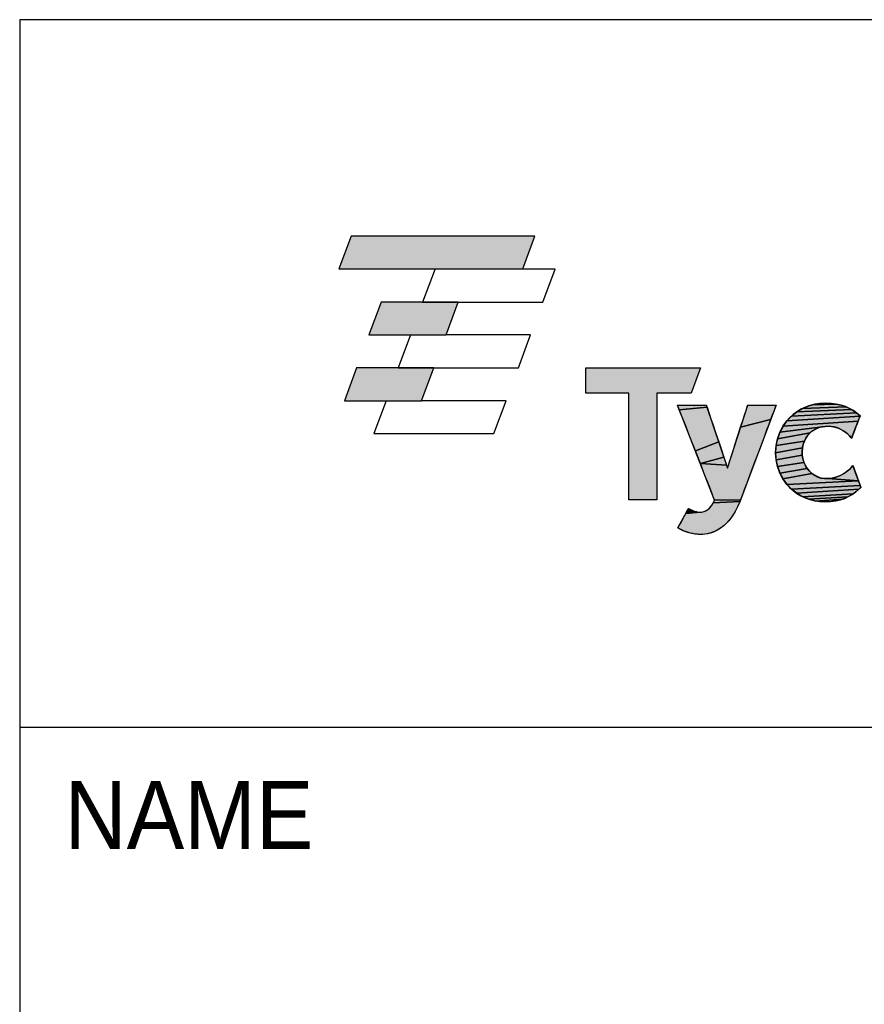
# Model space of a CAD drawing. Extents: x 0 to 420, y 0 to 297.
# Tile 4 of 8: x 273 to 292, y 22 to 44. Entities that reach past the tile are written whole.
import ezdxf

# ---------------------------------------------------------------- set-up
doc = ezdxf.new("R2010")
doc.units = 0
doc.header["$LTSCALE"] = 23.1
doc.layers.get('0').update_dxf_attribs({"linetype": 'CONTINUOUS'})
doc.layers.add('DRAFT_ENTITY', color=7, linetype='CONTINUOUS')
doc.styles.get("Standard").update_dxf_attribs({"font": 'txt', "width": 0.95})

# ---------------------------------------------------------------- blocks, each defined once
blk = doc.blocks.new('15988_TYCO_ELEC_HORIZ_BL0', base_point=(298.596, 35.961))
at = {"linetype": 'CONTINUOUS'}
for points in [[(286.135, 35.784), (286.134, 36.349), (288.711, 36.349), (288.5, 35.784), (287.728, 35.784), (287.728, 33.395), (287.103, 33.395), (287.103, 35.784)], [(291.466, 35.558), (291.509, 35.559), (291.532, 35.559), (291.578, 35.558), (291.666, 35.551), (291.749, 35.54), (291.22, 35.524), (291.299, 35.541), (291.381, 35.552)], [(288.841, 35.515), (288.846, 35.499), (288.857, 35.469), (288.234, 35.414), (288.212, 35.47), (288.198, 35.505), (288.194, 35.517), (288.197, 35.517), (288.225, 35.517), (288.275, 35.517), (288.343, 35.517), (288.421, 35.517), (288.506, 35.517), (288.592, 35.517), (288.673, 35.517), (288.743, 35.517), (288.798, 35.517), (288.832, 35.517)], [(288.871, 35.425), (288.89, 35.37), (288.912, 35.305), (288.936, 35.231), (288.992, 35.064), (289.054, 34.88), (289.117, 34.692), (288.596, 34.488), (288.486, 34.768), (288.434, 34.901), (288.385, 35.027), (288.34, 35.144), (288.299, 35.248), (288.263, 35.339), (288.234, 35.414), (288.857, 35.469)], [(290.403, 35.514), (290.394, 35.489), (290.376, 35.443), (290.351, 35.376), (290.319, 35.291), (290.282, 35.191), (289.61, 35.019), (289.665, 35.191), (289.69, 35.269), (289.712, 35.338), (289.731, 35.399), (289.747, 35.448), (289.759, 35.486), (289.767, 35.509), (289.769, 35.517), (289.773, 35.517), (289.8, 35.517), (289.849, 35.517), (289.915, 35.517), (289.993, 35.517), (290.076, 35.517), (290.16, 35.517), (290.24, 35.517), (290.309, 35.517), (290.363, 35.517), (290.396, 35.517), (290.403, 35.517)], [(292.288, 35.273), (292.287, 35.27), (290.646, 35.163), (290.749, 35.272), (292.211, 35.341), (292.263, 35.297)], [(292.155, 35.381), (292.211, 35.341), (290.749, 35.272), (290.867, 35.366), (292.097, 35.418)], [(292.035, 35.451), (292.097, 35.418), (290.867, 35.366), (290.999, 35.443), (291.97, 35.48)], [(291.827, 35.525), (291.901, 35.505), (291.97, 35.48), (290.999, 35.443), (291.143, 35.502), (291.22, 35.524), (291.749, 35.54)], [(290.239, 35.078), (290.193, 34.954), (290.143, 34.821), (290.037, 34.539), (289.928, 34.251), (289.824, 33.973), (289.776, 33.845), (289.731, 33.726), (289.691, 33.619), (289.656, 33.526), (289.628, 33.45), (289.606, 33.393), (289.026, 33.388), (289.024, 33.391), (289.015, 33.415), (288.997, 33.461), (288.971, 33.527), (288.939, 33.61), (288.901, 33.708), (288.857, 33.819), (288.81, 33.94), (288.706, 34.206), (289.292, 34.17), (289.304, 34.133), (289.312, 34.11), (289.315, 34.101), (289.315, 34.101), (289.315, 34.101), (289.315, 34.101), (289.315, 34.102), (289.315, 34.102), (289.315, 34.102), (289.315, 34.102), (289.315, 34.102), (289.315, 34.102), (289.316, 34.102), (289.316, 34.102), (289.316, 34.104), (289.321, 34.12), (289.331, 34.151), (289.345, 34.194), (289.363, 34.249), (289.384, 34.314), (289.407, 34.388), (289.433, 34.469), (289.49, 34.646), (289.55, 34.833), (289.61, 35.019), (290.282, 35.191)], [(291.576, 35.042), (291.505, 35.04), (290.489, 34.907), (290.559, 35.041), (292.245, 35.158), (292.222, 35.097), (292.197, 35.031), (292.172, 34.965), (292.148, 34.902), (292.128, 34.847), (292.111, 34.805), (292.102, 34.778), (292.099, 34.773), (292.099, 34.772), (292.09, 34.783), (292.052, 34.825), (292.012, 34.865), (291.969, 34.902), (291.923, 34.935), (291.874, 34.965), (291.822, 34.99), (291.766, 35.011), (291.706, 35.027), (291.643, 35.037)], [(292.264, 35.21), (292.245, 35.158), (290.559, 35.041), (290.646, 35.163), (292.287, 35.27), (292.279, 35.249)], [(291.074, 34.778), (291.04, 34.711), (290.406, 34.61), (290.438, 34.762), (291.166, 34.893), (291.117, 34.839)], [(291.222, 34.94), (291.166, 34.893), (290.438, 34.762), (290.489, 34.907), (291.505, 35.04), (291.427, 35.029), (291.353, 35.009), (291.285, 34.978)], [(289.178, 34.511), (289.232, 34.35), (288.706, 34.206), (288.596, 34.488), (289.117, 34.692)], [(291.014, 34.638), (290.997, 34.56), (290.395, 34.45), (290.406, 34.61), (291.04, 34.711)], [(290.99, 34.479), (290.993, 34.393), (290.406, 34.29), (290.395, 34.45), (290.997, 34.56)], [(289.275, 34.22), (289.292, 34.17), (288.706, 34.206), (289.232, 34.35), (289.255, 34.28)], [(291.006, 34.31), (291.029, 34.231), (290.438, 34.138), (290.406, 34.29), (290.993, 34.393)], [(291.062, 34.158), (291.103, 34.092), (290.489, 33.994), (290.438, 34.138), (291.029, 34.231)], [(291.152, 34.032), (291.208, 33.98), (290.559, 33.861), (290.489, 33.994), (291.103, 34.092)], [(292.12, 34.153), (292.127, 34.162), (292.127, 34.161), (292.133, 34.145), (292.146, 34.111), (292.164, 34.063), (292.185, 34.006), (292.209, 33.942), (292.233, 33.877), (292.256, 33.815), (291.566, 33.868), (291.637, 33.875), (291.705, 33.889), (291.769, 33.908), (291.83, 33.932), (291.887, 33.96), (291.939, 33.991), (291.987, 34.025), (292.031, 34.061), (292.07, 34.097), (292.105, 34.134)], [(291.566, 33.868), (292.256, 33.815), (290.646, 33.739), (290.559, 33.861), (291.208, 33.98), (291.271, 33.937), (291.339, 33.904), (291.412, 33.881), (291.489, 33.869)], [(292.277, 33.76), (292.294, 33.715), (290.749, 33.631), (290.646, 33.739), (292.256, 33.815)], [(292.266, 33.633), (292.262, 33.63), (290.867, 33.539), (290.749, 33.631), (292.294, 33.715), (292.305, 33.685), (292.309, 33.674), (292.308, 33.673), (292.307, 33.672), (292.306, 33.671), (292.305, 33.67), (292.304, 33.669), (292.303, 33.668), (292.302, 33.667), (292.301, 33.666), (292.3, 33.665), (292.299, 33.664), (292.298, 33.663), (292.295, 33.661), (292.292, 33.657), (292.289, 33.654), (292.285, 33.651), (292.282, 33.648), (292.279, 33.645), (292.276, 33.642), (292.272, 33.639), (292.269, 33.636)], [(292.185, 33.564), (292.131, 33.525), (290.998, 33.462), (290.867, 33.539), (292.262, 33.63), (292.261, 33.628), (292.236, 33.606)], [(289.588, 33.345), (289.541, 33.233), (289.487, 33.128), (289.426, 33.031), (289.358, 32.942), (289.286, 32.863), (289.208, 32.793), (289.125, 32.734), (289.039, 32.686), (288.95, 32.65), (288.857, 32.627), (288.762, 32.616), (288.738, 32.616), (288.724, 32.616), (288.696, 32.617), (288.641, 32.62), (288.588, 32.625), (288.537, 32.634), (288.488, 32.644), (288.441, 32.657), (288.396, 32.671), (288.351, 32.688), (288.308, 32.707), (288.266, 32.728), (288.224, 32.75), (288.204, 32.762), (288.205, 32.765), (288.215, 32.784), (288.234, 32.817), (288.258, 32.863), (288.287, 32.916), (288.319, 32.973), (288.35, 33.031), (288.38, 33.085), (288.699, 33.115), (288.727, 33.117), (288.757, 33.121), (288.788, 33.13), (288.82, 33.143), (288.852, 33.16), (288.884, 33.182), (288.914, 33.209), (288.944, 33.241), (288.972, 33.279), (288.997, 33.324), (289.593, 33.357)], [(289.026, 33.388), (289.606, 33.393), (289.593, 33.357), (288.997, 33.324), (289.02, 33.374)], [(292.075, 33.49), (292.015, 33.457), (291.141, 33.404), (290.998, 33.462), (292.131, 33.525)], [(291.952, 33.429), (291.885, 33.404), (291.295, 33.366), (291.141, 33.404), (292.015, 33.457)], [(291.737, 33.368), (291.656, 33.356), (291.569, 33.35), (291.524, 33.349), (291.501, 33.348), (291.458, 33.349), (291.375, 33.355), (291.295, 33.366), (291.885, 33.404), (291.814, 33.384)], [(288.585, 33.134), (288.609, 33.127), (288.38, 33.085), (288.406, 33.133), (288.514, 33.16), (288.538, 33.151), (288.561, 33.142)], [(288.699, 33.115), (288.38, 33.085), (288.609, 33.127), (288.632, 33.122), (288.655, 33.118), (288.677, 33.116)], [(288.491, 33.171), (288.514, 33.16), (288.406, 33.133), (288.426, 33.17), (288.469, 33.183)], [(288.438, 33.193), (288.441, 33.198), (288.447, 33.195), (288.469, 33.183), (288.426, 33.17)]]:
    blk.add_hatch(color=2, dxfattribs=at).paths.add_polyline_path(points)
at = {"color": 2, "linetype": 'CONTINUOUS'}
for p, q in [((280.871, 39.306), (280.598, 38.576)), ((284.994, 39.306), (280.871, 39.306)), ((284.722, 38.576), (284.994, 39.306)), ((280.598, 38.576), (284.722, 38.576)), ((282.755, 38.576), (282.476, 37.827)), ((285.446, 38.568), (284.719, 38.568)), ((285.17, 37.827), (285.446, 38.568)), ((281.545, 37.828), (281.27, 37.089)), ((283.277, 37.828), (281.545, 37.828)), ((282.476, 37.827), (285.17, 37.827)), ((283.003, 37.089), (283.277, 37.828)), ((281.27, 37.089), (283.003, 37.089)), ((282.206, 37.089), (281.931, 36.353)), ((284.899, 37.089), (283.003, 37.089)), ((284.626, 36.353), (284.899, 37.089)), ((280.997, 36.354), (280.722, 35.615)), ((282.729, 36.354), (280.997, 36.354)), ((281.931, 36.353), (284.626, 36.353)), ((282.455, 35.615), (282.729, 36.354)), ((286.134, 36.349), (288.711, 36.349)), ((286.135, 35.784), (286.134, 36.349)), ((288.711, 36.349), (288.5, 35.784)), ((287.103, 35.784), (286.135, 35.784)), ((287.103, 33.395), (287.103, 35.784)), ((288.5, 35.784), (287.728, 35.784)), ((287.728, 35.784), (287.728, 33.395)), ((280.722, 35.615), (282.455, 35.615)), ((281.657, 35.615), (281.382, 34.877)), ((284.351, 35.615), (282.455, 35.615)), ((284.077, 34.877), (284.351, 35.615)), ((281.382, 34.877), (284.077, 34.877)), ((287.728, 33.395), (287.103, 33.395))]:
    blk.add_line(p, q, dxfattribs=at)
for points in [[(286.135, 35.784), (286.134, 36.349), (288.711, 36.349), (288.5, 35.784), (287.728, 35.784), (287.728, 33.395), (287.103, 33.395), (287.103, 35.784), (286.135, 35.784)], [(291.466, 35.558), (291.509, 35.559), (291.532, 35.559), (291.578, 35.558), (291.666, 35.551), (291.749, 35.54), (291.22, 35.524), (291.299, 35.541), (291.381, 35.552), (291.466, 35.558)], [(288.841, 35.515), (288.846, 35.499), (288.857, 35.469), (288.234, 35.414), (288.212, 35.47), (288.198, 35.505), (288.194, 35.517), (288.197, 35.517), (288.225, 35.517), (288.275, 35.517), (288.343, 35.517), (288.421, 35.517), (288.506, 35.517), (288.592, 35.517), (288.673, 35.517), (288.743, 35.517), (288.798, 35.517), (288.832, 35.517), (288.841, 35.515)], [(288.871, 35.425), (288.89, 35.37), (288.912, 35.305), (288.936, 35.231), (288.992, 35.064), (289.054, 34.88), (289.117, 34.692), (288.596, 34.488), (288.486, 34.768), (288.434, 34.901), (288.385, 35.027), (288.34, 35.144), (288.299, 35.248), (288.263, 35.339), (288.234, 35.414), (288.857, 35.469), (288.871, 35.425)], [(290.403, 35.514), (290.394, 35.489), (290.376, 35.443), (290.351, 35.376), (290.319, 35.291), (290.282, 35.191), (289.61, 35.019), (289.665, 35.191), (289.69, 35.269), (289.712, 35.338), (289.731, 35.399), (289.747, 35.448), (289.759, 35.486), (289.767, 35.509), (289.769, 35.517), (289.773, 35.517), (289.8, 35.517), (289.849, 35.517), (289.915, 35.517), (289.993, 35.517), (290.076, 35.517), (290.16, 35.517), (290.24, 35.517), (290.309, 35.517), (290.363, 35.517), (290.396, 35.517), (290.403, 35.517), (290.403, 35.514)], [(292.288, 35.273), (292.287, 35.27), (290.646, 35.163), (290.749, 35.272), (292.211, 35.341), (292.263, 35.297), (292.288, 35.273)], [(292.155, 35.381), (292.211, 35.341), (290.749, 35.272), (290.867, 35.366), (292.097, 35.418), (292.155, 35.381)], [(292.035, 35.451), (292.097, 35.418), (290.867, 35.366), (290.999, 35.443), (291.97, 35.48), (292.035, 35.451)], [(291.827, 35.525), (291.901, 35.505), (291.97, 35.48), (290.999, 35.443), (291.143, 35.502), (291.22, 35.524), (291.749, 35.54), (291.827, 35.525)], [(290.239, 35.078), (290.193, 34.954), (290.143, 34.821), (290.037, 34.539), (289.928, 34.251), (289.824, 33.973), (289.776, 33.845), (289.731, 33.726), (289.691, 33.619), (289.656, 33.526), (289.628, 33.45), (289.606, 33.393), (289.026, 33.388), (289.024, 33.391), (289.015, 33.415), (288.997, 33.461), (288.971, 33.527), (288.939, 33.61), (288.901, 33.708), (288.857, 33.819), (288.81, 33.94), (288.706, 34.206), (289.292, 34.17), (289.304, 34.133), (289.312, 34.11), (289.315, 34.101), (289.315, 34.101), (289.315, 34.101), (289.315, 34.101), (289.315, 34.102), (289.315, 34.102), (289.315, 34.102), (289.315, 34.102), (289.315, 34.102), (289.315, 34.102), (289.316, 34.102), (289.316, 34.102), (289.316, 34.104), (289.321, 34.12), (289.331, 34.151), (289.345, 34.194), (289.363, 34.249), (289.384, 34.314), (289.407, 34.388), (289.433, 34.469), (289.49, 34.646), (289.55, 34.833), (289.61, 35.019), (290.282, 35.191), (290.239, 35.078)], [(291.576, 35.042), (291.505, 35.04), (290.489, 34.907), (290.559, 35.041), (292.245, 35.158), (292.222, 35.097), (292.197, 35.031), (292.172, 34.965), (292.148, 34.902), (292.128, 34.847), (292.111, 34.805), (292.102, 34.778), (292.099, 34.773), (292.099, 34.772), (292.09, 34.783), (292.052, 34.825), (292.012, 34.865), (291.969, 34.902), (291.923, 34.935), (291.874, 34.965), (291.822, 34.99), (291.766, 35.011), (291.706, 35.027), (291.643, 35.037), (291.576, 35.042)], [(292.264, 35.21), (292.245, 35.158), (290.559, 35.041), (290.646, 35.163), (292.287, 35.27), (292.279, 35.249), (292.264, 35.21)], [(291.074, 34.778), (291.04, 34.711), (290.406, 34.61), (290.438, 34.762), (291.166, 34.893), (291.117, 34.839), (291.074, 34.778)], [(291.222, 34.94), (291.166, 34.893), (290.438, 34.762), (290.489, 34.907), (291.505, 35.04), (291.427, 35.029), (291.353, 35.009), (291.285, 34.978), (291.222, 34.94)], [(289.178, 34.511), (289.232, 34.35), (288.706, 34.206), (288.596, 34.488), (289.117, 34.692), (289.178, 34.511)], [(291.014, 34.638), (290.997, 34.56), (290.395, 34.45), (290.406, 34.61), (291.04, 34.711), (291.014, 34.638)], [(290.99, 34.479), (290.993, 34.393), (290.406, 34.29), (290.395, 34.45), (290.997, 34.56), (290.99, 34.479)], [(289.275, 34.22), (289.292, 34.17), (288.706, 34.206), (289.232, 34.35), (289.255, 34.28), (289.275, 34.22)], [(291.006, 34.31), (291.029, 34.231), (290.438, 34.138), (290.406, 34.29), (290.993, 34.393), (291.006, 34.31)], [(291.062, 34.158), (291.103, 34.092), (290.489, 33.994), (290.438, 34.138), (291.029, 34.231), (291.062, 34.158)], [(291.152, 34.032), (291.208, 33.98), (290.559, 33.861), (290.489, 33.994), (291.103, 34.092), (291.152, 34.032)], [(292.12, 34.153), (292.127, 34.162), (292.127, 34.161), (292.133, 34.145), (292.146, 34.111), (292.164, 34.063), (292.185, 34.006), (292.209, 33.942), (292.233, 33.877), (292.256, 33.815), (291.566, 33.868), (291.637, 33.875), (291.705, 33.889), (291.769, 33.908), (291.83, 33.932), (291.887, 33.96), (291.939, 33.991), (291.987, 34.025), (292.031, 34.061), (292.07, 34.097), (292.105, 34.134), (292.12, 34.153)], [(291.566, 33.868), (292.256, 33.815), (290.646, 33.739), (290.559, 33.861), (291.208, 33.98), (291.271, 33.937), (291.339, 33.904), (291.412, 33.881), (291.489, 33.869), (291.566, 33.868)], [(292.277, 33.76), (292.294, 33.715), (290.749, 33.631), (290.646, 33.739), (292.256, 33.815), (292.277, 33.76)], [(292.266, 33.633), (292.262, 33.63), (290.867, 33.539), (290.749, 33.631), (292.294, 33.715), (292.305, 33.685), (292.309, 33.674), (292.308, 33.673), (292.307, 33.672), (292.306, 33.671), (292.305, 33.67), (292.304, 33.669), (292.303, 33.668), (292.302, 33.667), (292.301, 33.666), (292.3, 33.665), (292.299, 33.664), (292.298, 33.663), (292.295, 33.661), (292.292, 33.657), (292.289, 33.654), (292.285, 33.651), (292.282, 33.648), (292.279, 33.645), (292.276, 33.642), (292.272, 33.639), (292.269, 33.636), (292.266, 33.633)], [(292.185, 33.564), (292.131, 33.525), (290.998, 33.462), (290.867, 33.539), (292.262, 33.63), (292.261, 33.628), (292.236, 33.606), (292.185, 33.564)], [(289.588, 33.345), (289.541, 33.233), (289.487, 33.128), (289.426, 33.031), (289.358, 32.942), (289.286, 32.863), (289.208, 32.793), (289.125, 32.734), (289.039, 32.686), (288.95, 32.65), (288.857, 32.627), (288.762, 32.616), (288.738, 32.616), (288.724, 32.616), (288.696, 32.617), (288.641, 32.62), (288.588, 32.625), (288.537, 32.634), (288.488, 32.644), (288.441, 32.657), (288.396, 32.671), (288.351, 32.688), (288.308, 32.707), (288.266, 32.728), (288.224, 32.75), (288.204, 32.762), (288.205, 32.765), (288.215, 32.784), (288.234, 32.817), (288.258, 32.863), (288.287, 32.916), (288.319, 32.973), (288.35, 33.031), (288.38, 33.085), (288.699, 33.115), (288.727, 33.117), (288.757, 33.121), (288.788, 33.13), (288.82, 33.143), (288.852, 33.16), (288.884, 33.182), (288.914, 33.209), (288.944, 33.241), (288.972, 33.279), (288.997, 33.324), (289.593, 33.357), (289.588, 33.345)], [(289.026, 33.388), (289.606, 33.393), (289.593, 33.357), (288.997, 33.324), (289.02, 33.374), (289.026, 33.388)], [(292.075, 33.49), (292.015, 33.457), (291.141, 33.404), (290.998, 33.462), (292.131, 33.525), (292.075, 33.49)], [(291.952, 33.429), (291.885, 33.404), (291.295, 33.366), (291.141, 33.404), (292.015, 33.457), (291.952, 33.429)], [(291.737, 33.368), (291.656, 33.356), (291.569, 33.35), (291.524, 33.349), (291.501, 33.348), (291.458, 33.349), (291.375, 33.355), (291.295, 33.366), (291.885, 33.404), (291.814, 33.384), (291.737, 33.368)], [(288.585, 33.134), (288.609, 33.127), (288.38, 33.085), (288.406, 33.133), (288.514, 33.16), (288.538, 33.151), (288.561, 33.142), (288.585, 33.134)], [(288.699, 33.115), (288.38, 33.085), (288.609, 33.127), (288.632, 33.122), (288.655, 33.118), (288.677, 33.116), (288.699, 33.115)], [(288.491, 33.171), (288.514, 33.16), (288.406, 33.133), (288.426, 33.17), (288.469, 33.183), (288.491, 33.171)], [(288.438, 33.193), (288.441, 33.198), (288.447, 33.195), (288.469, 33.183), (288.426, 33.17), (288.438, 33.193)]]:
    blk.add_lwpolyline(points, dxfattribs=at)
for points in [[(292.309, 33.674), (292.305, 33.67), (292.301, 33.667), (292.297, 33.663), (292.285, 33.651), (292.273, 33.64), (292.261, 33.628), (292.077, 33.461), (291.853, 33.348), (291.501, 33.348), (290.863, 33.348), (290.395, 33.84), (290.395, 34.45), (290.395, 35.06), (290.859, 35.559), (291.509, 35.559), (291.864, 35.559), (292.101, 35.452), (292.288, 35.273), (292.288, 35.273), (292.099, 34.772), (292.099, 34.772), (291.964, 34.937), (291.78, 35.059), (291.505, 35.04), (291.204, 35.019), (290.989, 34.775), (290.989, 34.458), (290.989, 34.129), (291.227, 33.867), (291.528, 33.867), (291.809, 33.867), (292.021, 34.026), (292.127, 34.162), (292.127, 34.162), (292.309, 33.674), (292.309, 33.674)], [(289.315, 34.101), (289.315, 34.101), (288.84, 35.517), (288.84, 35.517), (288.84, 35.517), (288.194, 35.517), (288.194, 35.517), (288.194, 35.517), (289.026, 33.388), (289.026, 33.388), (288.948, 33.179), (288.802, 33.115), (288.699, 33.115), (288.62, 33.115), (288.521, 33.151), (288.441, 33.198), (288.441, 33.198), (288.204, 32.762), (288.204, 32.762), (288.358, 32.671), (288.52, 32.616), (288.738, 32.616), (289.099, 32.616), (289.426, 32.913), (289.588, 33.345), (289.588, 33.345), (290.404, 35.517), (290.404, 35.517), (290.404, 35.517), (289.769, 35.517), (289.769, 35.517), (289.769, 35.517), (289.316, 34.102), (289.316, 34.102), (289.316, 34.102), (289.315, 34.101), (289.315, 34.101)]]:
    blk.add_open_spline(points, degree=3, knots=[0, 0, 0, 0, 1, 1, 1, 2, 2, 2, 3, 3, 3, 4, 4, 4, 5, 5, 5, 6, 6, 6, 7, 7, 7, 8, 8, 8, 9, 9, 9, 10, 10, 10, 11, 11, 11, 12, 12, 12, 12], dxfattribs=at)
for points in [[(280.598, 38.576), (280.871, 39.306), (284.722, 38.576), (284.994, 39.306)], [(281.27, 37.089), (281.545, 37.828), (283.003, 37.089), (283.277, 37.828)], [(280.722, 35.615), (280.997, 36.354), (282.455, 35.615), (282.729, 36.354)]]:
    blk.add_solid(points, dxfattribs=at)

msp = doc.modelspace()

# ---------------------------------------------------------------- linework, layer by layer
at = {"color": 7, "linetype": 'CONTINUOUS'}
for p, q in [((409.209, 44.159), (273.439, 44.159)), ((273.439, 44.159), (273.439, 9.234))]:
    msp.add_line(p, q, dxfattribs=at)
at = {"layer": 'DRAFT_ENTITY', "color": 7, "linetype": 'CONTINUOUS'}
msp.add_line((409.209, 28.285), (273.439, 28.285), dxfattribs=at)

# ---------------------------------------------------------------- block references
at = {"color": 2, "linetype": 'CONTINUOUS'}
msp.add_blockref('15988_TYCO_ELEC_HORIZ_BL0', (298.596, 35.961), dxfattribs=at)

# ---------------------------------------------------------------- texts
at = {"color": 2, "linetype": 'CONTINUOUS', "width": 0.95}
msp.add_text('NAME', height=1.52, dxfattribs=at).set_placement((274.445, 25.566))

doc.saveas('drawing.dxf')
